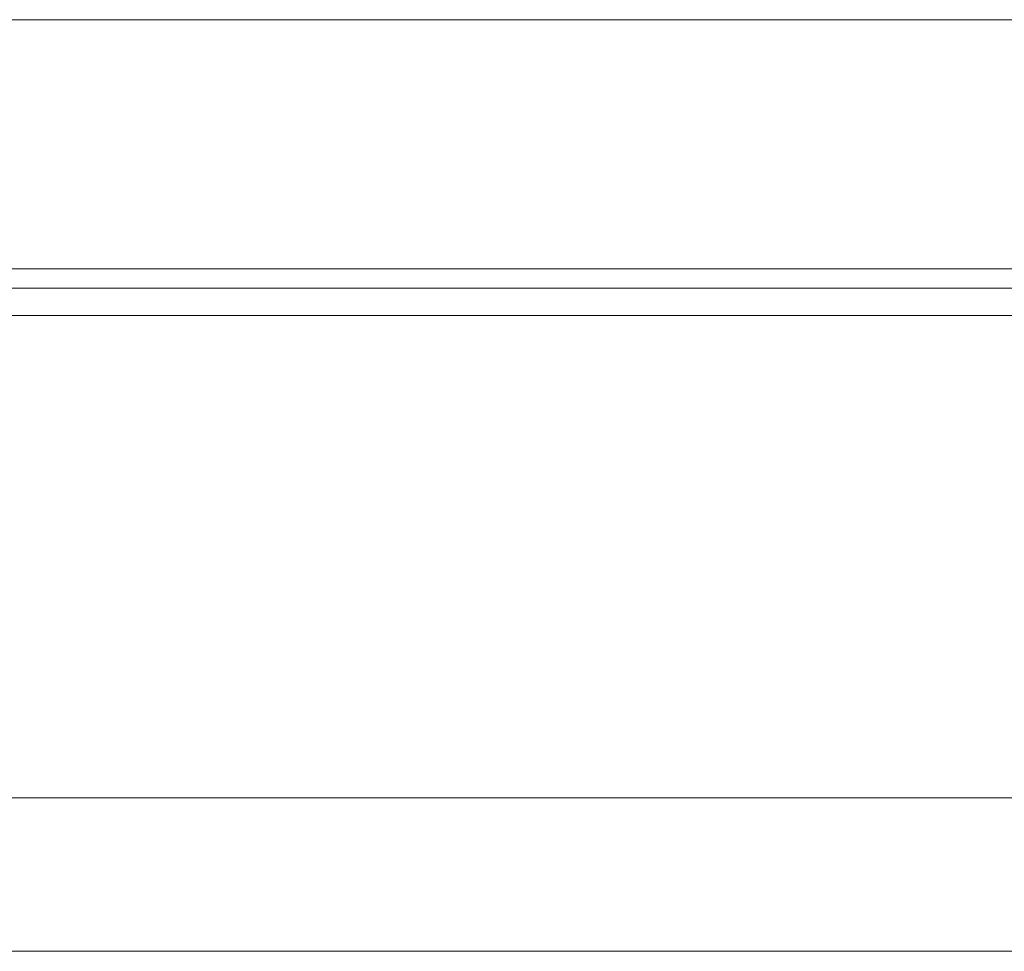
# Model space of a CAD drawing. Header units: millimetres. Extents: x 782 to 1252, y 608 to 775.
# Tile 33 of 51: x 1133 to 1146, y 639 to 651. Entities that reach past the tile are written whole.
import ezdxf

# ---------------------------------------------------------------- set-up
doc = ezdxf.new("R2010")
doc.units = ezdxf.units.MM
doc.layers.add('OUT', color=3, linetype='Continuous')

msp = doc.modelspace()

# ---------------------------------------------------------------- linework, layer by layer
at = {"layer": 'OUT', "color": 0, "linetype": 'Continuous', "lineweight": 15}
for p, q in [((1188.134, 650.693), (1097.634, 650.693)), ((1188.134, 647.443), (1097.634, 647.443)), ((1035.875, 647.19), (1242.134, 647.19)), ((1036.096, 646.836), (1242.134, 646.836)), ((1037.737, 640.543), (1242.134, 640.543)), ((982.134, 638.543), (1242.134, 638.543))]:
    msp.add_line(p, q, dxfattribs=at)

doc.saveas('drawing.dxf')
